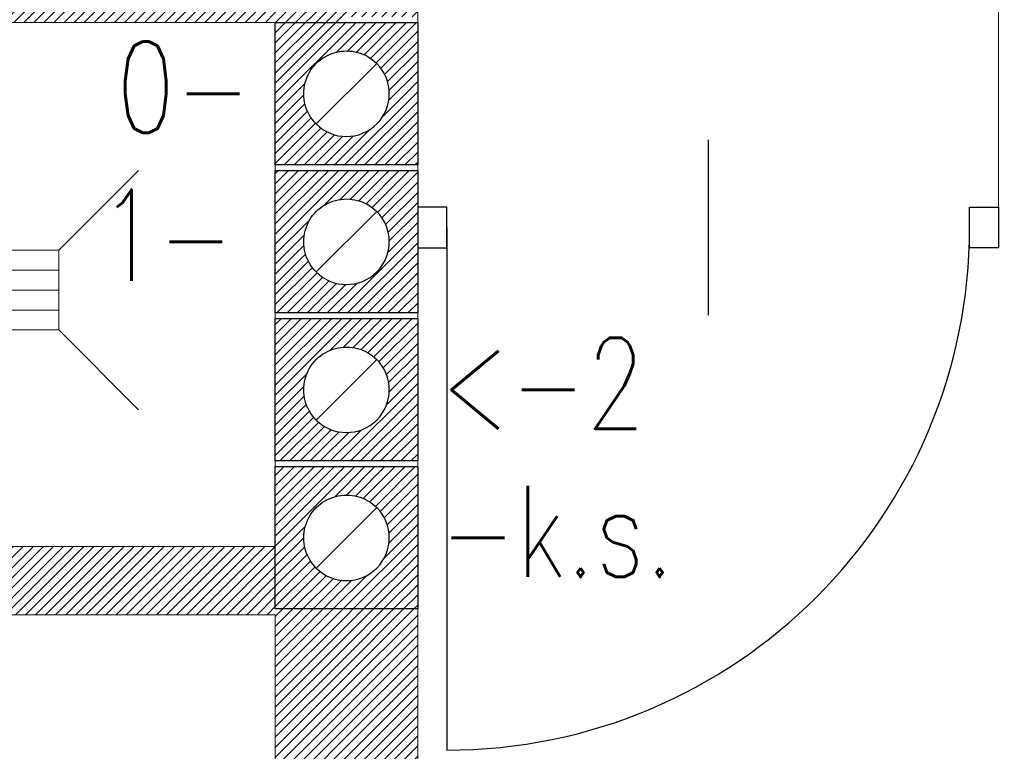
# Model space of a CAD drawing. Header units: inches. Extents: x 27484 to 71626, y -45113 to 39.
# Tile 217 of 256: x 33958 to 34130, y -23141 to -23012. Entities that reach past the tile are written whole.
import ezdxf
from ezdxf.enums import TextEntityAlignment as Align

# ---------------------------------------------------------------- set-up
doc = ezdxf.new("R2010")
doc.units = ezdxf.units.IN
doc.header["$LTSCALE"] = 50
doc.header["$MEASUREMENT"] = 0
for name, color, linetype, lineweight in [('A-ARMATURA', 45, 'Continuous', 5), ('A-SCIANY', 5, 'Continuous', 18), ('A-SLUSARKA', 4, 'Continuous', 13), ('A-ść. istn.', 8, 'Continuous', 0)]:
    doc.layers.add(name, color=color, linetype=linetype, lineweight=lineweight)
for name, color, linetype in [('B-IWE', 2, 'Continuous'), ('B-IWE-KAN', 7, 'Continuous'), ('koncepcja', 6, 'Continuous'), ('R-MET-IWE', 2, 'Continuous'), ('rz_wentylacja', 10, 'Continuous'), ('S-DRZ-', 7, 'Continuous'), ('S-DRZ-O', 7, 'Continuous'), ('S-DRZ-SKRZYD', 5, 'Continuous'), ('S-DRZ-WEGAR', 7, 'Continuous')]:
    doc.layers.add(name, color=color, linetype=linetype)
doc.styles.get("Standard").update_dxf_attribs({"font": 'romans.shx'})
pattern_1 = [(45, (31560.1443, -34930.5661), (-0.88388348, 0.88388348), [])]

# ---------------------------------------------------------------- blocks, each defined once
blk = doc.blocks.new('KRAT')
for p, q in [((-7, 7), (-21, 21)), ((7, 7), (21, 21)), ((7, 3.5), (-7, 3.5)), ((7, 0), (-7, 0)), ((7, -3.5), (-7, -3.5)), ((-7, -7), (-21, -21)), ((7, -7), (21, -21))]:
    blk.add_line(p, q)
blk.add_lwpolyline([(7, -7), (7, 7), (-7, 7), (-7, -7)], close=True)
blk = doc.blocks.new('IWE0W')
at = {"layer": 'B-IWE-KAN'}
blk.add_lwpolyline([(0.854, 0.854, -1), (0.146, 0.146), (0.854, 0.854, 1), (0.146, 0.146)], format="xyb", dxfattribs=at)
blk = doc.blocks.new('IWE0W011')
at = {"layer": 'B-IWE'}
blk.add_lwpolyline([(0, 0), (25, 0), (25, 25), (0, 25), (0, 0)], dxfattribs=at)
at = {"xscale": 15, "yscale": 15, "zscale": 15}
blk.add_blockref('IWE0W', (5, 5), dxfattribs=at)
at = {"layer": 'R-MET-IWE', "width": 0.75}
blk.add_attdef('NR', text='', height=9.5, dxfattribs=at).set_placement((12.5, 37), align=Align.MIDDLE)
blk = doc.blocks.new('D90-L-DL')
at = {"layer": 'S-DRZ-'}
blk.add_arc((-45, 0), 90, 270, 0, dxfattribs=at)
at = {"layer": 'S-DRZ-O'}
blk.add_line((0, 15.12), (0, -15.12), dxfattribs=at)
at = {"layer": 'S-DRZ-SKRZYD'}
blk.add_line((-45, 0), (-45, -90), dxfattribs=at)
at = {"layer": 'S-DRZ-WEGAR'}
for points in [[(-50, -3.5), (-45, -3.5), (-45, 3.5), (-50, 3.5)], [(45, 3.5), (50, 3.5), (50, -3.5), (45, -3.5)]]:
    blk.add_lwpolyline(points, close=True, dxfattribs=at)
blk = doc.blocks.new('A$C07123322')
at = {"layer": 'A-SLUSARKA', "xscale": 1.020000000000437, "yscale": 1.020000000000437, "zscale": 1.020000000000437, "rotation": 270}
blk.add_blockref('D90-L-DL', (40.58, -45.9), dxfattribs=at)

msp = doc.modelspace()

# ---------------------------------------------------------------- hatches: boundary and pattern name
at = {"layer": 'A-ść. istn.', "ltscale": 0.1}
h = msp.add_hatch(dxfattribs=at)
h.set_pattern_fill('ANSI31', color=256, scale=10)
h.set_pattern_definition(pattern_1)
h.paths.add_polyline_path([(34014.98246, -22914.96968), (34014.98246, -22909.96968), (34002.48246, -22909.96968), (34002.48246, -22922.58503), (34002.48246, -22922.58503), (34002.48246, -22934.96968), (34014.98246, -22934.96968), (34014.98246, -22929.96968, -0.198912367), (34009.67916, -22927.77298, -0.668178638)])
h.paths.add_polyline_path([(34027.48246, -22909.96968), (34014.98246, -22909.96968), (34014.98246, -22914.96968, -0.198912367), (34020.28576, -22917.16638, -0.668178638), (34014.98246, -22929.96968), (34014.98246, -22934.96968), (34027.48246, -22934.96968)])
h.paths.add_polyline_path([(34014.98246, -22986.96968), (34002.48246, -22986.96968), (34002.48246, -23011.96968), (34014.98246, -23011.96968), (34014.98246, -23006.96968, -0.198912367), (34009.67916, -23004.77298, -0.668178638), (34014.98246, -22991.96968)])
h.paths.add_polyline_path([(34027.48246, -22986.96968), (34014.98246, -22986.96968), (34014.98246, -22991.96968, -0.198912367), (34020.28576, -22994.16638, -0.668178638), (34014.98246, -23006.96968), (34014.98246, -23011.96968), (34027.48246, -23011.96968)])
h.paths.add_polyline_path([(34027.48246, -23012.96968), (34014.98246, -23012.96968), (34014.98246, -23017.96968, -0.198912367), (34020.28576, -23020.16638, -0.668178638), (34014.98246, -23032.96968), (34014.98246, -23037.96968), (34027.48246, -23037.96968)])
h.paths.add_polyline_path([(34014.98246, -23012.96968), (34002.48246, -23012.96968), (34002.48246, -23037.96968), (34014.98246, -23037.96968), (34014.98246, -23032.96968, -0.198912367), (34009.67916, -23030.77298, -0.668178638), (34014.98246, -23017.96968)])
h.paths.add_polyline_path([(34014.98246, -23038.96968), (34002.48246, -23038.96968), (34002.48246, -23063.96968), (34014.98246, -23063.96968), (34014.98246, -23058.96968, -0.198912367), (34009.67916, -23056.77298, -0.668178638), (34014.98246, -23043.96968)])
h.paths.add_polyline_path([(34027.48246, -23038.96968), (34014.98246, -23038.96968), (34014.98246, -23043.96968, -0.198912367), (34020.28576, -23046.16638, -0.668178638), (34014.98246, -23058.96968), (34014.98246, -23063.96968), (34027.48246, -23063.96968)])
h.paths.add_polyline_path([(34027.48246, -23064.96968), (34014.98246, -23064.96968), (34014.98246, -23069.96968, -0.198912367), (34020.28576, -23072.16638, -0.668178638), (34014.98246, -23084.96968), (34014.98246, -23089.96968), (34027.48246, -23089.96968)])
h.paths.add_polyline_path([(34014.98246, -23069.96968), (34014.98246, -23064.96968), (34002.48246, -23064.96968), (34002.48246, -23089.96968), (34014.98246, -23089.96968), (34014.98246, -23084.96968, -0.198912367), (34009.67916, -23082.77298, -0.668178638)])
h.paths.add_polyline_path([(34014.98246, -23090.96968), (34002.48246, -23090.96968), (34002.48246, -23115.96968), (34014.98246, -23115.96968), (34014.98246, -23110.96968, -0.198912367), (34009.67916, -23108.77298, -0.668178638), (34014.98246, -23095.96968)])
h.paths.add_polyline_path([(34027.48246, -23090.96968), (34014.98246, -23090.96968), (34014.98246, -23095.96968, -0.198912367), (34020.28576, -23098.16638, -0.668178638), (34014.98246, -23110.96968), (34014.98246, -23115.96968), (34027.48246, -23115.96968)])
h = msp.add_hatch(dxfattribs=at)
h.set_pattern_fill('ANSI31', color=256, scale=10)
h.set_pattern_definition(pattern_1)
h.paths.add_polyline_path([(34002.48246, -23004.96968), (33942.48246, -23004.96968), (33942.48246, -23012.96968), (34002.48246, -23012.96968), (34014.98246, -23012.96968), (34014.98246, -23011.96968), (34002.48246, -23011.96968)])
h.paths.add_polyline_path([(34014.98246, -22934.96968), (34002.48246, -22934.96968), (34002.48246, -22944.70812), (34002.48246, -22966.83125), (34002.48246, -22986.96968), (34014.98246, -22986.96968)])
h.paths.add_polyline_path([(34027.48246, -22934.96968), (34014.98246, -22934.96968), (34014.98246, -22986.96968), (34027.48246, -22986.96968)])
h.paths.add_polyline_path([(33972.30953, -23010.32538), (34002.59525, -23010.32538), (34002.59525, -22986.32538), (33972.30953, -22986.32538)], flags=9)
h = msp.add_hatch(dxfattribs=at)
h.set_pattern_fill('ANSI31', color=256, scale=10)
h.set_pattern_definition(pattern_1)
h.paths.add_polyline_path([(33842.48246, -23116.96968), (34002.48246, -23116.96968), (34002.48246, -23208.96968), (33942.48246, -23208.96968), (33942.48246, -23216.96968), (34002.48246, -23216.96968), (34002.48246, -23219.96968), (34014.98246, -23219.96968), (34014.98246, -23115.96968), (34002.48246, -23115.96968), (34002.48246, -23104.96968), (33842.48246, -23104.96968), (33842.48246, -23004.96968), (33830.48246, -23004.96968), (33830.48246, -23142.96968), (33637.48246, -23142.96968), (33637.48246, -23154.96968), (33830.48246, -23154.96968), (33830.48246, -23216.96968), (33842.48246, -23216.96968)])
h.paths.add_polyline_path([(33624.98246, -23142.96968), (33612.48246, -23142.96968), (33612.48246, -23154.96968), (33624.98246, -23154.96968)])
h.paths.add_polyline_path([(33637.48246, -23142.96968), (33624.98246, -23142.96968), (33624.98246, -23154.96968), (33637.48246, -23154.96968)])
h = msp.add_hatch(dxfattribs=at)
h.set_pattern_fill('ANSI31', color=256, scale=10)
h.set_pattern_definition(pattern_1)
h.paths.add_polyline_path([(34014.98246, -23245.96968), (34002.48246, -23245.96968), (34002.48246, -23250.10811), (34002.48246, -23250.10811), (34002.48246, -23270.96968), (34014.98246, -23270.96968), (34014.98246, -23265.96968, -0.198912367), (34009.67916, -23263.77298, -0.668178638), (34014.98246, -23250.96968)])
h.paths.add_polyline_path([(34027.48246, -23245.96968), (34014.98246, -23245.96968), (34014.98246, -23250.96968, -0.198912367), (34020.28576, -23253.16638, -0.668178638), (34014.98246, -23265.96968), (34014.98246, -23270.96968), (34027.48246, -23270.96968)])
h.paths.add_polyline_path([(34027.48246, -23219.96968), (34014.98246, -23219.96968), (34014.98246, -23224.96968, -0.198912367), (34020.28576, -23227.16638, -0.668178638), (34014.98246, -23239.96968), (34014.98246, -23244.96968), (34027.48246, -23244.96968)])
h.paths.add_polyline_path([(34182.48246, -23208.96968), (34027.48246, -23208.96968), (34027.48246, -23115.96968), (34014.98246, -23115.96968), (34014.98246, -23219.96968), (34027.48246, -23219.96968), (34027.48246, -23220.96968), (34182.48246, -23220.96968)])

# ---------------------------------------------------------------- linework, layer by layer
at = {"layer": 'A-SCIANY', "ltscale": 3}
for p, q in [((34027.48246, -23208.96968), (34027.48246, -22908.96968)), ((34002.48246, -23012.96968), (33942.48246, -23012.96968)), ((34002.48246, -23104.96968), (34002.48246, -23012.96968)), ((33842.48246, -23104.96968), (34002.48246, -23104.96968)), ((33842.48246, -23116.96968), (34002.48246, -23116.96968)), ((34002.48246, -23208.96968), (34002.48246, -23116.96968))]:
    msp.add_line(p, q, dxfattribs=at)
at = {"layer": 'A-SCIANY', "color": 2, "ltscale": 3}
msp.add_line((34129.48246, -23048.96968), (34129.48246, -22908.96968), dxfattribs=at)

# ---------------------------------------------------------------- block references
at = {"layer": 'A-ARMATURA', "lineweight": -3, "extrusion": (0, 0, -1), "zscale": -0.9999999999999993, "rotation": 180}
msp.add_blockref('KRAT', (-33957.48246, -23059.96968), dxfattribs=at)
at = {"layer": 'koncepcja', "lineweight": -3, "rotation": 90}
msp.add_blockref('A$C07123322', (34032.58246, -23089.54628), dxfattribs=at)
at = {"layer": 'rz_wentylacja'}
ref = msp.add_blockref('IWE0W011', (34027.48246, -23012.96968), dxfattribs=dict(at, xscale=-1, rotation=90))
ref.add_attrib('NR', '0-', (33974.59525, -23032.32538), dxfattribs={"layer": 'R-MET-IWE', "height": 16, "width": 0.75})
ref = msp.add_blockref('IWE0W011', (34027.48246, -23038.96968), dxfattribs=dict(at, xscale=-1, rotation=90))
ref.add_attrib('NR', '1-', (33971.56786, -23058.32538), dxfattribs={"layer": 'R-MET-IWE', "height": 16, "width": 0.75})
ref = msp.add_blockref('IWE0W011', (34027.48246, -23064.96968), dxfattribs=dict(at, xscale=-1, rotation=90))
ref.add_attrib('NR', '<-2', (34031.38769, -23084.32538), dxfattribs={"layer": 'R-MET-IWE', "height": 16, "width": 0.75})
ref = msp.add_blockref('IWE0W011', (34027.48246, -23090.96968), dxfattribs=dict(at, xscale=-1, rotation=90))
ref.add_attrib('NR', '-k.s.', (34031.38769, -23110.32538), dxfattribs={"layer": 'R-MET-IWE', "height": 16, "width": 0.75})

doc.saveas('drawing.dxf')
